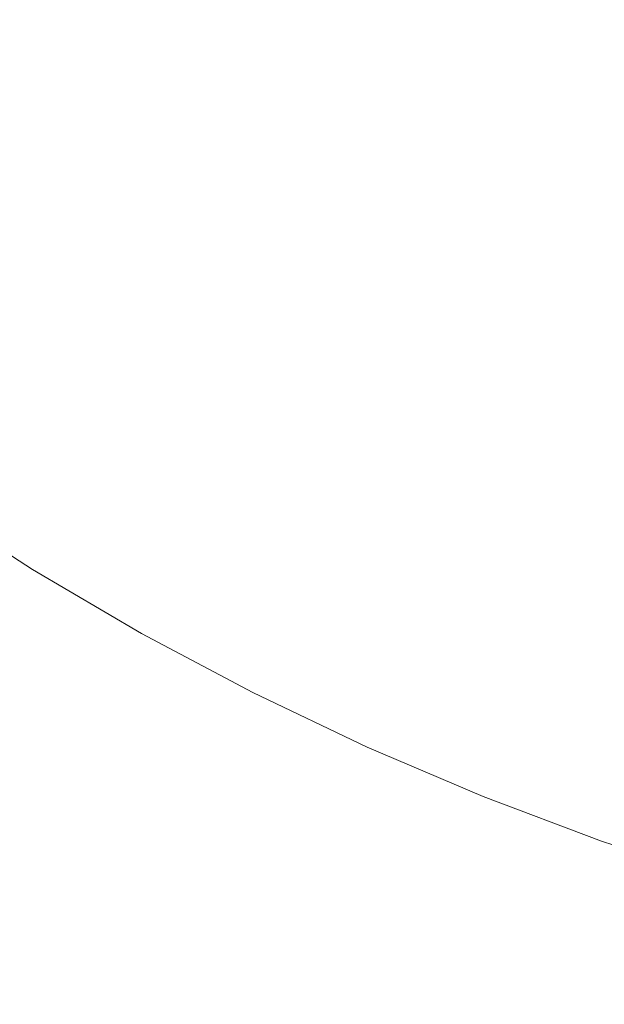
# Model space of a CAD drawing. Header units: centimetres. Extents: x -26.3 to 27.5, y 4.2 to 67.9.
# Tile 108 of 256: x -8.1451 to -8.0862, y 4.4009 to 4.5002. Entities that reach past the tile are written whole.
import ezdxf

# ---------------------------------------------------------------- set-up
doc = ezdxf.new("R2010")
doc.units = ezdxf.units.CM
doc.header["$LTSCALE"] = 2.54
doc.layers.add('Lucido design-1', color=7, linetype='Continuous')

# ---------------------------------------------------------------- blocks, each defined once
blk = doc.blocks.new('Gruppo-2-1')
at = {"color": 7, "linetype": 'Continuous', "lineweight": 9}
for points in [[(-25.986537, 5.900212, -1111.014164), (-25.986537, 4.300212, -1111.014164), (27.113463, 4.300212, -1111.014164), (27.113463, 5.900212, -1111.014164)], [(-25.986537, 5.900212, -1147.114164), (-25.986537, 4.300212, -1147.114164), (27.113463, 4.300212, -1147.114164), (27.113463, 5.900212, -1147.114164)]]:
    blk.add_3dface(points, dxfattribs=at)
for points, invisible_edges in [([(-8.121986, 4.499809, -1111.795543), (-8.13037, 4.505738, -1111.795543), (-8.128419, 4.508375, -1111.793098), (-8.12015, 4.502526, -1111.793098)], 15), ([(-8.121986, 4.499809, -1147.895543), (-8.13037, 4.505738, -1147.895543), (-8.128419, 4.508375, -1147.893098), (-8.12015, 4.502526, -1147.893098)], 15), ([(-8.109975, 4.499736, -1111.790523), (-8.118372, 4.505156, -1111.790523), (-8.116657, 4.507694, -1111.787824), (-8.108369, 4.502345, -1111.787824)], 15), ([(-8.109975, 4.499736, -1147.890523), (-8.118372, 4.505156, -1147.890523), (-8.116657, 4.507694, -1147.887824), (-8.108369, 4.502345, -1147.887824)], 15), ([(-8.136565, 4.497361, -1111.802056), (-8.145039, 4.503911, -1111.802056), (-8.1428, 4.506684, -1111.800026), (-8.134446, 4.500227, -1111.800026)], 15), ([(-8.136565, 4.497361, -1147.902056), (-8.145039, 4.503911, -1147.902056), (-8.1428, 4.506684, -1147.900026), (-8.134446, 4.500227, -1147.900026)], 15), ([(-8.098424, 4.499926, -1111.785004), (-8.106823, 4.504855, -1111.785004), (-8.105341, 4.507263, -1111.782069), (-8.097045, 4.502395, -1111.782069)], 15), ([(-8.098424, 4.499926, -1147.885004), (-8.106823, 4.504855, -1147.885004), (-8.105341, 4.507263, -1147.882069), (-8.097045, 4.502395, -1147.882069)], 15), ([(-8.123879, 4.497008, -1111.797854), (-8.13238, 4.50302, -1111.797854), (-8.13037, 4.505738, -1111.795543), (-8.121986, 4.499809, -1111.795543)], 15), ([(-8.123879, 4.497008, -1147.897854), (-8.13238, 4.50302, -1147.897854), (-8.13037, 4.505738, -1147.895543), (-8.121986, 4.499809, -1147.895543)], 15), ([(-8.111639, 4.497033, -1111.793098), (-8.12015, 4.502526, -1111.793098), (-8.118372, 4.505156, -1111.790523), (-8.109975, 4.499736, -1111.790523)], 15), ([(-8.111639, 4.497033, -1147.893098), (-8.12015, 4.502526, -1147.893098), (-8.118372, 4.505156, -1147.890523), (-8.109975, 4.499736, -1147.890523)], 15), ([(-8.099862, 4.497352, -1111.787824), (-8.108369, 4.502345, -1111.787824), (-8.106823, 4.504855, -1111.785004), (-8.098424, 4.499926, -1111.785004)], 15), ([(-8.099862, 4.497352, -1147.887824), (-8.108369, 4.502345, -1147.887824), (-8.106823, 4.504855, -1147.885004), (-8.098424, 4.499926, -1147.885004)], 15), ([(-8.08855, 4.497883, -1111.782069), (-8.097045, 4.502395, -1111.782069), (-8.095726, 4.504755, -1111.779025), (-8.087333, 4.500297, -1111.779025)], 15), ([(-8.08855, 4.497883, -1147.882069), (-8.097045, 4.502395, -1147.882069), (-8.095726, 4.504755, -1147.879025), (-8.087333, 4.500297, -1147.879025)], 15), ([(-8.138734, 4.494428, -1111.80394), (-8.147331, 4.501073, -1111.80394), (-8.145039, 4.503911, -1111.802056), (-8.136565, 4.497361, -1111.802056)], 15), ([(-8.138734, 4.494428, -1147.90394), (-8.147331, 4.501073, -1147.90394), (-8.145039, 4.503911, -1147.902056), (-8.136565, 4.497361, -1147.902056)], 15), ([(-8.125825, 4.494129, -1111.800026), (-8.134446, 4.500227, -1111.800026), (-8.13238, 4.50302, -1111.797854), (-8.123879, 4.497008, -1111.797854)], 15), ([(-8.125825, 4.494129, -1147.900026), (-8.134446, 4.500227, -1147.900026), (-8.13238, 4.50302, -1147.897854), (-8.123879, 4.497008, -1147.897854)], 15), ([(-8.113359, 4.494241, -1111.795543), (-8.121986, 4.499809, -1111.795543), (-8.12015, 4.502526, -1111.793098), (-8.111639, 4.497033, -1111.793098)], 15), ([(-8.113359, 4.494241, -1147.895543), (-8.121986, 4.499809, -1147.895543), (-8.12015, 4.502526, -1147.893098), (-8.111639, 4.497033, -1147.893098)], 15), ([(-8.089823, 4.495358, -1111.785004), (-8.098424, 4.499926, -1111.785004), (-8.097045, 4.502395, -1111.782069), (-8.08855, 4.497883, -1111.782069)], 15), ([(-8.089823, 4.495358, -1147.885004), (-8.098424, 4.499926, -1147.885004), (-8.097045, 4.502395, -1147.882069), (-8.08855, 4.497883, -1147.882069)], 15), ([(-8.078757, 4.496199, -1111.779025), (-8.087333, 4.500297, -1111.779025), (-8.086173, 4.502596, -1111.775876), (-8.077697, 4.498545, -1111.775876)], 15), ([(-8.078757, 4.496199, -1147.879025), (-8.087333, 4.500297, -1147.879025), (-8.086173, 4.502596, -1147.875876), (-8.077697, 4.498545, -1147.875876)], 15), ([(-8.101356, 4.494678, -1111.790523), (-8.109975, 4.499736, -1111.790523), (-8.108369, 4.502345, -1111.787824), (-8.099862, 4.497352, -1111.787824)], 15), ([(-8.101356, 4.494678, -1147.890523), (-8.109975, 4.499736, -1147.890523), (-8.108369, 4.502345, -1147.887824), (-8.099862, 4.497352, -1147.887824)], 15), ([(-8.14095, 4.491433, -1111.805674), (-8.149671, 4.498175, -1111.805674), (-8.147331, 4.501073, -1111.80394), (-8.138734, 4.494428, -1111.80394)], 15), ([(-8.14095, 4.491433, -1147.905674), (-8.149671, 4.498175, -1147.905674), (-8.147331, 4.501073, -1147.90394), (-8.138734, 4.494428, -1147.90394)], 15), ([(-8.127821, 4.491176, -1111.802056), (-8.136565, 4.497361, -1111.802056), (-8.134446, 4.500227, -1111.800026), (-8.125825, 4.494129, -1111.800026)], 15), ([(-8.127821, 4.491176, -1147.902056), (-8.136565, 4.497361, -1147.902056), (-8.134446, 4.500227, -1147.900026), (-8.125825, 4.494129, -1147.900026)], 15), ([(-8.115131, 4.491363, -1111.797854), (-8.123879, 4.497008, -1111.797854), (-8.121986, 4.499809, -1111.795543), (-8.113359, 4.494241, -1111.795543)], 15), ([(-8.115131, 4.491363, -1147.897854), (-8.123879, 4.497008, -1147.897854), (-8.121986, 4.499809, -1147.895543), (-8.113359, 4.494241, -1147.895543)], 15), ([(-8.102904, 4.491907, -1111.793098), (-8.111639, 4.497033, -1111.793098), (-8.109975, 4.499736, -1111.790523), (-8.101356, 4.494678, -1111.790523)], 15), ([(-8.102904, 4.491907, -1147.893098), (-8.111639, 4.497033, -1147.893098), (-8.109975, 4.499736, -1147.890523), (-8.101356, 4.494678, -1147.890523)], 15), ([(-8.09115, 4.492726, -1111.787824), (-8.099862, 4.497352, -1111.787824), (-8.098424, 4.499926, -1111.785004), (-8.089823, 4.495358, -1111.785004)], 15), ([(-8.09115, 4.492726, -1147.887824), (-8.099862, 4.497352, -1147.887824), (-8.098424, 4.499926, -1147.885004), (-8.089823, 4.495358, -1147.885004)], 15), ([(-8.079871, 4.493736, -1111.782069), (-8.08855, 4.497883, -1111.782069), (-8.087333, 4.500297, -1111.779025), (-8.078757, 4.496199, -1111.779025)], 15), ([(-8.079871, 4.493736, -1147.882069), (-8.08855, 4.497883, -1147.882069), (-8.087333, 4.500297, -1147.879025), (-8.078757, 4.496199, -1147.879025)], 15), ([(-8.143207, 4.48838, -1111.807254), (-8.152056, 4.495221, -1111.807254), (-8.149671, 4.498175, -1111.805674), (-8.14095, 4.491433, -1111.805674)], 15), ([(-8.143207, 4.48838, -1147.907254), (-8.152056, 4.495221, -1147.907254), (-8.149671, 4.498175, -1147.905674), (-8.14095, 4.491433, -1147.905674)], 15), ([(-8.081035, 4.491159, -1111.785004), (-8.089823, 4.495358, -1111.785004), (-8.08855, 4.497883, -1111.782069), (-8.079871, 4.493736, -1111.782069)], 15), ([(-8.081035, 4.491159, -1147.885004), (-8.089823, 4.495358, -1147.885004), (-8.08855, 4.497883, -1147.882069), (-8.079871, 4.493736, -1147.882069)], 15), ([(-8.129863, 4.488154, -1111.80394), (-8.138734, 4.494428, -1111.80394), (-8.136565, 4.497361, -1111.802056), (-8.127821, 4.491176, -1111.802056)], 15), ([(-8.129863, 4.488154, -1147.90394), (-8.138734, 4.494428, -1147.90394), (-8.136565, 4.497361, -1147.902056), (-8.127821, 4.491176, -1147.902056)], 15), ([(-8.116953, 4.488403, -1111.800026), (-8.125825, 4.494129, -1111.800026), (-8.123879, 4.497008, -1111.797854), (-8.115131, 4.491363, -1111.797854)], 15), ([(-8.116953, 4.488403, -1147.900026), (-8.125825, 4.494129, -1147.900026), (-8.123879, 4.497008, -1147.897854), (-8.115131, 4.491363, -1147.897854)], 15), ([(-8.104503, 4.489044, -1111.795543), (-8.113359, 4.494241, -1111.795543), (-8.111639, 4.497033, -1111.793098), (-8.102904, 4.491907, -1111.793098)], 15), ([(-8.104503, 4.489044, -1147.895543), (-8.113359, 4.494241, -1147.895543), (-8.111639, 4.497033, -1147.893098), (-8.102904, 4.491907, -1147.893098)], 15), ([(-8.092529, 4.48999, -1111.790523), (-8.101356, 4.494678, -1111.790523), (-8.099862, 4.497352, -1111.787824), (-8.09115, 4.492726, -1111.787824)], 15), ([(-8.092529, 4.48999, -1147.890523), (-8.101356, 4.494678, -1147.890523), (-8.099862, 4.497352, -1147.887824), (-8.09115, 4.492726, -1147.887824)], 15), ([(-8.145504, 4.485276, -1111.808678), (-8.154482, 4.492216, -1111.808678), (-8.152056, 4.495221, -1111.807254), (-8.143207, 4.48838, -1111.807254)], 15), ([(-8.145504, 4.485276, -1147.908678), (-8.154482, 4.492216, -1147.908678), (-8.152056, 4.495221, -1147.907254), (-8.143207, 4.48838, -1147.907254)], 15), ([(-8.093958, 4.487156, -1111.793098), (-8.102904, 4.491907, -1111.793098), (-8.101356, 4.494678, -1111.790523), (-8.092529, 4.48999, -1111.790523)], 15), ([(-8.093958, 4.487156, -1147.893098), (-8.102904, 4.491907, -1147.893098), (-8.101356, 4.494678, -1147.890523), (-8.092529, 4.48999, -1147.890523)], 15), ([(-8.08225, 4.488473, -1111.787824), (-8.09115, 4.492726, -1111.787824), (-8.089823, 4.495358, -1111.785004), (-8.081035, 4.491159, -1111.785004)], 15), ([(-8.08225, 4.488473, -1147.887824), (-8.09115, 4.492726, -1147.887824), (-8.089823, 4.495358, -1147.885004), (-8.081035, 4.491159, -1147.885004)], 15), ([(-8.13195, 4.485068, -1111.805674), (-8.14095, 4.491433, -1111.805674), (-8.138734, 4.494428, -1111.80394), (-8.129863, 4.488154, -1111.80394)], 15), ([(-8.13195, 4.485068, -1147.905674), (-8.14095, 4.491433, -1147.905674), (-8.138734, 4.494428, -1147.90394), (-8.129863, 4.488154, -1147.90394)], 15), ([(-8.118822, 4.485368, -1111.802056), (-8.127821, 4.491176, -1111.802056), (-8.125825, 4.494129, -1111.800026), (-8.116953, 4.488403, -1111.800026)], 15), ([(-8.118822, 4.485368, -1147.902056), (-8.127821, 4.491176, -1147.902056), (-8.125825, 4.494129, -1147.900026), (-8.116953, 4.488403, -1147.900026)], 15), ([(-8.106151, 4.486093, -1111.797854), (-8.115131, 4.491363, -1111.797854), (-8.113359, 4.494241, -1111.795543), (-8.104503, 4.489044, -1111.795543)], 15), ([(-8.106151, 4.486093, -1147.897854), (-8.115131, 4.491363, -1147.897854), (-8.113359, 4.494241, -1147.895543), (-8.104503, 4.489044, -1147.895543)], 15), ([(-8.083511, 4.485681, -1111.790523), (-8.092529, 4.48999, -1111.790523), (-8.09115, 4.492726, -1111.787824), (-8.08225, 4.488473, -1111.787824)], 15), ([(-8.083511, 4.485681, -1147.890523), (-8.092529, 4.48999, -1147.890523), (-8.09115, 4.492726, -1147.887824), (-8.08225, 4.488473, -1147.887824)], 15), ([(-8.095434, 4.484227, -1111.795543), (-8.104503, 4.489044, -1111.795543), (-8.102904, 4.491907, -1111.793098), (-8.093958, 4.487156, -1111.793098)], 15), ([(-8.095434, 4.484227, -1147.895543), (-8.104503, 4.489044, -1147.895543), (-8.102904, 4.491907, -1147.893098), (-8.093958, 4.487156, -1147.893098)], 15), ([(-8.134076, 4.481922, -1111.807254), (-8.143207, 4.48838, -1111.807254), (-8.14095, 4.491433, -1111.805674), (-8.13195, 4.485068, -1111.805674)], 15), ([(-8.134076, 4.481922, -1147.907254), (-8.143207, 4.48838, -1147.907254), (-8.14095, 4.491433, -1147.905674), (-8.13195, 4.485068, -1147.905674)], 15), ([(-8.120734, 4.482262, -1111.80394), (-8.129863, 4.488154, -1111.80394), (-8.127821, 4.491176, -1111.802056), (-8.118822, 4.485368, -1111.802056)], 15), ([(-8.120734, 4.482262, -1147.90394), (-8.129863, 4.488154, -1147.90394), (-8.127821, 4.491176, -1147.902056), (-8.118822, 4.485368, -1147.902056)], 15), ([(-8.107846, 4.483059, -1111.800026), (-8.116953, 4.488403, -1111.800026), (-8.115131, 4.491363, -1111.797854), (-8.106151, 4.486093, -1111.797854)], 15), ([(-8.107846, 4.483059, -1147.900026), (-8.116953, 4.488403, -1147.900026), (-8.115131, 4.491363, -1147.897854), (-8.106151, 4.486093, -1147.897854)], 15), ([(-8.084819, 4.482789, -1111.793098), (-8.093958, 4.487156, -1111.793098), (-8.092529, 4.48999, -1111.790523), (-8.083511, 4.485681, -1111.790523)], 15), ([(-8.084819, 4.482789, -1147.893098), (-8.093958, 4.487156, -1147.893098), (-8.092529, 4.48999, -1147.890523), (-8.083511, 4.485681, -1147.890523)], 15), ([(-8.096956, 4.481209, -1111.797854), (-8.106151, 4.486093, -1111.797854), (-8.104503, 4.489044, -1111.795543), (-8.095434, 4.484227, -1111.795543)], 15), ([(-8.096956, 4.481209, -1147.897854), (-8.106151, 4.486093, -1147.897854), (-8.104503, 4.489044, -1147.895543), (-8.095434, 4.484227, -1147.895543)], 15), ([(-8.136238, 4.478723, -1111.808678), (-8.145504, 4.485276, -1111.808678), (-8.143207, 4.48838, -1111.807254), (-8.134076, 4.481922, -1111.807254)], 15), ([(-8.136238, 4.478723, -1147.908678), (-8.145504, 4.485276, -1147.908678), (-8.143207, 4.48838, -1147.907254), (-8.134076, 4.481922, -1147.907254)], 15), ([(-8.122688, 4.47909, -1111.805674), (-8.13195, 4.485068, -1111.805674), (-8.129863, 4.488154, -1111.80394), (-8.120734, 4.482262, -1111.80394)], 15), ([(-8.122688, 4.47909, -1147.905674), (-8.13195, 4.485068, -1147.905674), (-8.129863, 4.488154, -1147.90394), (-8.120734, 4.482262, -1147.90394)], 15), ([(-8.109584, 4.479948, -1111.802056), (-8.118822, 4.485368, -1111.802056), (-8.116953, 4.488403, -1111.800026), (-8.107846, 4.483059, -1111.800026)], 15), ([(-8.109584, 4.479948, -1147.902056), (-8.118822, 4.485368, -1147.902056), (-8.116953, 4.488403, -1147.900026), (-8.107846, 4.483059, -1147.900026)], 15), ([(-8.08617, 4.4798, -1111.795543), (-8.095434, 4.484227, -1111.795543), (-8.093958, 4.487156, -1111.793098), (-8.084819, 4.482789, -1111.793098)], 15), ([(-8.08617, 4.4798, -1147.895543), (-8.095434, 4.484227, -1147.895543), (-8.093958, 4.487156, -1147.893098), (-8.084819, 4.482789, -1147.893098)], 15), ([(-8.098521, 4.478107, -1111.800026), (-8.107846, 4.483059, -1111.800026), (-8.106151, 4.486093, -1111.797854), (-8.096956, 4.481209, -1111.797854)], 15), ([(-8.098521, 4.478107, -1147.900026), (-8.107846, 4.483059, -1147.900026), (-8.106151, 4.486093, -1147.897854), (-8.096956, 4.481209, -1147.897854)], 15), ([(-8.138434, 4.475474, -1111.809944), (-8.147835, 4.482123, -1111.809944), (-8.145504, 4.485276, -1111.808678), (-8.136238, 4.478723, -1111.808678)], 15), ([(-8.138434, 4.475474, -1147.909944), (-8.147835, 4.482123, -1147.909944), (-8.145504, 4.485276, -1147.908678), (-8.136238, 4.478723, -1147.908678)], 15), ([(-8.124678, 4.475857, -1111.807254), (-8.134076, 4.481922, -1111.807254), (-8.13195, 4.485068, -1111.805674), (-8.122688, 4.47909, -1111.805674)], 15), ([(-8.124678, 4.475857, -1147.907254), (-8.134076, 4.481922, -1147.907254), (-8.13195, 4.485068, -1147.905674), (-8.122688, 4.47909, -1147.905674)], 15), ([(-8.111363, 4.476763, -1111.80394), (-8.120734, 4.482262, -1111.80394), (-8.118822, 4.485368, -1111.802056), (-8.109584, 4.479948, -1111.802056)], 15), ([(-8.111363, 4.476763, -1147.90394), (-8.120734, 4.482262, -1147.90394), (-8.118822, 4.485368, -1147.902056), (-8.109584, 4.479948, -1147.902056)], 15), ([(-8.087562, 4.47672, -1111.797854), (-8.096956, 4.481209, -1111.797854), (-8.095434, 4.484227, -1111.795543), (-8.08617, 4.4798, -1111.795543)], 15), ([(-8.087562, 4.47672, -1147.897854), (-8.096956, 4.481209, -1147.897854), (-8.095434, 4.484227, -1147.895543), (-8.08617, 4.4798, -1147.895543)], 15), ([(-8.100125, 4.474924, -1111.802056), (-8.109584, 4.479948, -1111.802056), (-8.107846, 4.483059, -1111.800026), (-8.098521, 4.478107, -1111.800026)], 15), ([(-8.100125, 4.474924, -1147.902056), (-8.109584, 4.479948, -1147.902056), (-8.107846, 4.483059, -1147.900026), (-8.098521, 4.478107, -1147.900026)], 15), ([(-8.140658, 4.472183, -1111.811047), (-8.150197, 4.478929, -1111.811047), (-8.147835, 4.482123, -1111.809944), (-8.138434, 4.475474, -1111.809944)], 15), ([(-8.140658, 4.472183, -1147.911047), (-8.150197, 4.478929, -1147.911047), (-8.147835, 4.482123, -1147.909944), (-8.138434, 4.475474, -1147.909944)], 15), ([(-8.126703, 4.472569, -1111.808678), (-8.136238, 4.478723, -1111.808678), (-8.134076, 4.481922, -1111.807254), (-8.124678, 4.475857, -1111.807254)], 15), ([(-8.126703, 4.472569, -1147.908678), (-8.136238, 4.478723, -1147.908678), (-8.134076, 4.481922, -1147.907254), (-8.124678, 4.475857, -1147.907254)], 15), ([(-8.11318, 4.473511, -1111.805674), (-8.122688, 4.47909, -1111.805674), (-8.120734, 4.482262, -1111.80394), (-8.111363, 4.476763, -1111.80394)], 15), ([(-8.11318, 4.473511, -1147.905674), (-8.122688, 4.47909, -1147.905674), (-8.120734, 4.482262, -1147.90394), (-8.111363, 4.476763, -1147.90394)], 15), ([(-8.088993, 4.473554, -1111.800026), (-8.098521, 4.478107, -1111.800026), (-8.096956, 4.481209, -1111.797854), (-8.087562, 4.47672, -1111.797854)], 15), ([(-8.088993, 4.473554, -1147.900026), (-8.098521, 4.478107, -1147.900026), (-8.096956, 4.481209, -1147.897854), (-8.087562, 4.47672, -1147.897854)], 15), ([(-8.101767, 4.471667, -1111.80394), (-8.111363, 4.476763, -1111.80394), (-8.109584, 4.479948, -1111.802056), (-8.100125, 4.474924, -1111.802056)], 15), ([(-8.101767, 4.471667, -1147.90394), (-8.111363, 4.476763, -1147.90394), (-8.109584, 4.479948, -1147.902056), (-8.100125, 4.474924, -1147.902056)], 15), ([(-8.077986, 4.472634, -1111.797854), (-8.087562, 4.47672, -1111.797854), (-8.08617, 4.4798, -1111.795543), (-8.076725, 4.47577, -1111.795543)], 15), ([(-8.077986, 4.472634, -1147.897854), (-8.087562, 4.47672, -1147.897854), (-8.08617, 4.4798, -1147.895543), (-8.076725, 4.47577, -1147.895543)], 15), ([(-8.142909, 4.468853, -1111.811987), (-8.152587, 4.475698, -1111.811987), (-8.150197, 4.478929, -1111.811047), (-8.140658, 4.472183, -1111.811047)], 15), ([(-8.142909, 4.468853, -1147.911987), (-8.152587, 4.475698, -1147.911987), (-8.150197, 4.478929, -1147.911047), (-8.140658, 4.472183, -1147.911047)], 15), ([(-8.128759, 4.46923, -1111.809944), (-8.138434, 4.475474, -1111.809944), (-8.136238, 4.478723, -1111.808678), (-8.126703, 4.472569, -1111.808678)], 15), ([(-8.128759, 4.46923, -1147.909944), (-8.138434, 4.475474, -1147.909944), (-8.136238, 4.478723, -1147.908678), (-8.126703, 4.472569, -1147.908678)], 15), ([(-8.115032, 4.470196, -1111.807254), (-8.124678, 4.475857, -1111.807254), (-8.122688, 4.47909, -1111.805674), (-8.11318, 4.473511, -1111.805674)], 15), ([(-8.115032, 4.470196, -1147.907254), (-8.124678, 4.475857, -1147.907254), (-8.122688, 4.47909, -1147.905674), (-8.11318, 4.473511, -1147.905674)], 15), ([(-8.090461, 4.470306, -1111.802056), (-8.100125, 4.474924, -1111.802056), (-8.098521, 4.478107, -1111.800026), (-8.088993, 4.473554, -1111.800026)], 15), ([(-8.090461, 4.470306, -1147.902056), (-8.100125, 4.474924, -1147.902056), (-8.098521, 4.478107, -1147.900026), (-8.088993, 4.473554, -1147.900026)], 15), ([(-8.103445, 4.46834, -1111.805674), (-8.11318, 4.473511, -1111.805674), (-8.111363, 4.476763, -1111.80394), (-8.101767, 4.471667, -1111.80394)], 15), ([(-8.103445, 4.46834, -1147.905674), (-8.11318, 4.473511, -1147.905674), (-8.111363, 4.476763, -1147.90394), (-8.101767, 4.471667, -1147.90394)], 15), ([(-8.079281, 4.46941, -1111.800026), (-8.088993, 4.473554, -1111.800026), (-8.087562, 4.47672, -1111.797854), (-8.077986, 4.472634, -1111.797854)], 15), ([(-8.079281, 4.46941, -1147.900026), (-8.088993, 4.473554, -1147.900026), (-8.087562, 4.47672, -1147.897854), (-8.077986, 4.472634, -1147.897854)], 15), ([(-8.14518, 4.465492, -1111.81276), (-8.154999, 4.472436, -1111.81276), (-8.152587, 4.475698, -1111.811987), (-8.142909, 4.468853, -1111.811987)], 15), ([(-8.14518, 4.465492, -1147.91276), (-8.154999, 4.472436, -1147.91276), (-8.152587, 4.475698, -1147.911987), (-8.142909, 4.468853, -1147.911987)], 15), ([(-8.116915, 4.466825, -1111.808678), (-8.126703, 4.472569, -1111.808678), (-8.124678, 4.475857, -1111.807254), (-8.115032, 4.470196, -1111.807254)], 15), ([(-8.116915, 4.466825, -1147.908678), (-8.126703, 4.472569, -1147.908678), (-8.124678, 4.475857, -1147.907254), (-8.115032, 4.470196, -1147.907254)], 15), ([(-8.130842, 4.465847, -1111.811047), (-8.140658, 4.472183, -1111.811047), (-8.138434, 4.475474, -1111.809944), (-8.128759, 4.46923, -1111.809944)], 15), ([(-8.130842, 4.465847, -1147.911047), (-8.140658, 4.472183, -1147.911047), (-8.138434, 4.475474, -1147.909944), (-8.128759, 4.46923, -1147.909944)], 15), ([(-8.091964, 4.466982, -1111.80394), (-8.101767, 4.471667, -1111.80394), (-8.100125, 4.474924, -1111.802056), (-8.090461, 4.470306, -1111.802056)], 15), ([(-8.091964, 4.466982, -1147.90394), (-8.101767, 4.471667, -1147.90394), (-8.100125, 4.474924, -1147.902056), (-8.090461, 4.470306, -1147.902056)], 15), ([(-8.105154, 4.46495, -1111.807254), (-8.115032, 4.470196, -1111.807254), (-8.11318, 4.473511, -1111.805674), (-8.103445, 4.46834, -1111.805674)], 15), ([(-8.105154, 4.46495, -1147.907254), (-8.115032, 4.470196, -1147.907254), (-8.11318, 4.473511, -1147.905674), (-8.103445, 4.46834, -1147.905674)], 15), ([(-8.08061, 4.466103, -1111.802056), (-8.090461, 4.470306, -1111.802056), (-8.088993, 4.473554, -1111.800026), (-8.079281, 4.46941, -1111.800026)], 15), ([(-8.08061, 4.466103, -1147.902056), (-8.090461, 4.470306, -1147.902056), (-8.088993, 4.473554, -1147.900026), (-8.079281, 4.46941, -1147.900026)], 15), ([(-8.132948, 4.462425, -1111.811987), (-8.142909, 4.468853, -1111.811987), (-8.140658, 4.472183, -1111.811047), (-8.130842, 4.465847, -1111.811047)], 15), ([(-8.132948, 4.462425, -1147.911987), (-8.142909, 4.468853, -1147.911987), (-8.140658, 4.472183, -1147.911047), (-8.130842, 4.465847, -1147.911047)], 15), ([(-8.118827, 4.463402, -1111.809944), (-8.128759, 4.46923, -1111.809944), (-8.126703, 4.472569, -1111.808678), (-8.116915, 4.466825, -1111.808678)], 15), ([(-8.118827, 4.463402, -1147.909944), (-8.128759, 4.46923, -1147.909944), (-8.126703, 4.472569, -1147.908678), (-8.116915, 4.466825, -1147.908678)], 15), ([(-8.093498, 4.463588, -1111.805674), (-8.103445, 4.46834, -1111.805674), (-8.101767, 4.471667, -1111.80394), (-8.091964, 4.466982, -1111.80394)], 15), ([(-8.093498, 4.463588, -1147.905674), (-8.103445, 4.46834, -1147.905674), (-8.101767, 4.471667, -1147.90394), (-8.091964, 4.466982, -1147.90394)], 15), ([(-8.106893, 4.461502, -1111.808678), (-8.116915, 4.466825, -1111.808678), (-8.115032, 4.470196, -1111.807254), (-8.105154, 4.46495, -1111.807254)], 15), ([(-8.106893, 4.461502, -1147.908678), (-8.116915, 4.466825, -1147.908678), (-8.115032, 4.470196, -1147.907254), (-8.105154, 4.46495, -1147.907254)], 15), ([(-8.08197, 4.462718, -1111.80394), (-8.091964, 4.466982, -1111.80394), (-8.090461, 4.470306, -1111.802056), (-8.08061, 4.466103, -1111.802056)], 15), ([(-8.08197, 4.462718, -1147.90394), (-8.091964, 4.466982, -1147.90394), (-8.090461, 4.470306, -1147.902056), (-8.08061, 4.466103, -1147.902056)], 15), ([(-8.135076, 4.45897, -1111.81276), (-8.14518, 4.465492, -1111.81276), (-8.142909, 4.468853, -1111.811987), (-8.132948, 4.462425, -1111.811987)], 15), ([(-8.135076, 4.45897, -1147.91276), (-8.14518, 4.465492, -1147.91276), (-8.142909, 4.468853, -1147.911987), (-8.132948, 4.462425, -1147.911987)], 15), ([(-8.120765, 4.459934, -1111.811047), (-8.130842, 4.465847, -1111.811047), (-8.128759, 4.46923, -1111.809944), (-8.118827, 4.463402, -1111.809944)], 15), ([(-8.120765, 4.459934, -1147.911047), (-8.130842, 4.465847, -1147.911047), (-8.128759, 4.46923, -1147.909944), (-8.118827, 4.463402, -1147.909944)], 15), ([(-8.095062, 4.460128, -1111.807254), (-8.105154, 4.46495, -1111.807254), (-8.103445, 4.46834, -1111.805674), (-8.093498, 4.463588, -1111.805674)], 15), ([(-8.095062, 4.460128, -1147.907254), (-8.105154, 4.46495, -1147.907254), (-8.103445, 4.46834, -1147.905674), (-8.093498, 4.463588, -1147.905674)], 15), ([(-8.108658, 4.458001, -1111.809944), (-8.118827, 4.463402, -1111.809944), (-8.116915, 4.466825, -1111.808678), (-8.106893, 4.461502, -1111.808678)], 15), ([(-8.108658, 4.458001, -1147.909944), (-8.118827, 4.463402, -1147.909944), (-8.116915, 4.466825, -1147.908678), (-8.106893, 4.461502, -1147.908678)], 15), ([(-8.083359, 4.459261, -1111.805674), (-8.093498, 4.463588, -1111.805674), (-8.091964, 4.466982, -1111.80394), (-8.08197, 4.462718, -1111.80394)], 15), ([(-8.083359, 4.459261, -1147.905674), (-8.093498, 4.463588, -1147.905674), (-8.091964, 4.466982, -1147.90394), (-8.08197, 4.462718, -1147.90394)], 15), ([(-8.122725, 4.456426, -1111.811987), (-8.132948, 4.462425, -1111.811987), (-8.130842, 4.465847, -1111.811047), (-8.120765, 4.459934, -1111.811047)], 15), ([(-8.122725, 4.456426, -1147.911987), (-8.132948, 4.462425, -1147.911987), (-8.130842, 4.465847, -1147.911047), (-8.120765, 4.459934, -1147.911047)], 15), ([(-8.13722, 4.455488, -1111.813366), (-8.14747, 4.462104, -1111.813366), (-8.14518, 4.465492, -1111.81276), (-8.135076, 4.45897, -1111.81276)], 15), ([(-8.13722, 4.455488, -1147.913366), (-8.14747, 4.462104, -1147.913366), (-8.14518, 4.465492, -1147.91276), (-8.135076, 4.45897, -1147.91276)], 15), ([(-8.096653, 4.456609, -1111.808678), (-8.106893, 4.461502, -1111.808678), (-8.105154, 4.46495, -1111.807254), (-8.095062, 4.460128, -1111.807254)], 15), ([(-8.096653, 4.456609, -1147.908678), (-8.106893, 4.461502, -1147.908678), (-8.105154, 4.46495, -1147.907254), (-8.095062, 4.460128, -1147.907254)], 15), ([(-8.110446, 4.454454, -1111.811047), (-8.120765, 4.459934, -1111.811047), (-8.118827, 4.463402, -1111.809944), (-8.108658, 4.458001, -1111.809944)], 15), ([(-8.110446, 4.454454, -1147.911047), (-8.120765, 4.459934, -1147.911047), (-8.118827, 4.463402, -1147.909944), (-8.108658, 4.458001, -1147.909944)], 15), ([(-8.084775, 4.455738, -1111.807254), (-8.095062, 4.460128, -1111.807254), (-8.093498, 4.463588, -1111.805674), (-8.083359, 4.459261, -1111.805674)], 15), ([(-8.084775, 4.455738, -1147.907254), (-8.095062, 4.460128, -1147.907254), (-8.093498, 4.463588, -1147.905674), (-8.083359, 4.459261, -1147.905674)], 15), ([(-8.139377, 4.451985, -1111.813803), (-8.149774, 4.458695, -1111.813803), (-8.14747, 4.462104, -1111.813366), (-8.13722, 4.455488, -1111.813366)], 15), ([(-8.139377, 4.451985, -1147.913803), (-8.149774, 4.458695, -1147.913803), (-8.14747, 4.462104, -1147.913366), (-8.13722, 4.455488, -1147.913366)], 15), ([(-8.124703, 4.452884, -1111.81276), (-8.135076, 4.45897, -1111.81276), (-8.132948, 4.462425, -1111.811987), (-8.122725, 4.456426, -1111.811987)], 15), ([(-8.124703, 4.452884, -1147.91276), (-8.135076, 4.45897, -1147.91276), (-8.132948, 4.462425, -1147.911987), (-8.122725, 4.456426, -1147.911987)], 15), ([(-8.098268, 4.453036, -1111.809944), (-8.108658, 4.458001, -1111.809944), (-8.106893, 4.461502, -1111.808678), (-8.096653, 4.456609, -1111.808678)], 15), ([(-8.098268, 4.453036, -1147.909944), (-8.108658, 4.458001, -1147.909944), (-8.106893, 4.461502, -1147.908678), (-8.096653, 4.456609, -1147.908678)], 15), ([(-8.112255, 4.450865, -1111.811987), (-8.122725, 4.456426, -1111.811987), (-8.120765, 4.459934, -1111.811047), (-8.110446, 4.454454, -1111.811047)], 15), ([(-8.112255, 4.450865, -1147.911987), (-8.122725, 4.456426, -1147.911987), (-8.120765, 4.459934, -1147.911047), (-8.110446, 4.454454, -1147.911047)], 15), ([(-8.086215, 4.452155, -1111.808678), (-8.096653, 4.456609, -1111.808678), (-8.095062, 4.460128, -1111.807254), (-8.084775, 4.455738, -1111.807254)], 15), ([(-8.086215, 4.452155, -1147.908678), (-8.096653, 4.456609, -1147.908678), (-8.095062, 4.460128, -1147.907254), (-8.084775, 4.455738, -1147.907254)], 15), ([(-8.141544, 4.448466, -1111.814069), (-8.152088, 4.455271, -1111.814069), (-8.149774, 4.458695, -1111.813803), (-8.139377, 4.451985, -1111.813803)], 15), ([(-8.141544, 4.448466, -1147.914069), (-8.152088, 4.455271, -1147.914069), (-8.149774, 4.458695, -1147.913803), (-8.139377, 4.451985, -1147.913803)], 15), ([(-8.126698, 4.449314, -1111.813366), (-8.13722, 4.455488, -1111.813366), (-8.135076, 4.45897, -1111.81276), (-8.124703, 4.452884, -1111.81276)], 15), ([(-8.126698, 4.449314, -1147.913366), (-8.13722, 4.455488, -1147.913366), (-8.135076, 4.45897, -1147.91276), (-8.124703, 4.452884, -1147.91276)], 15), ([(-8.099904, 4.449416, -1111.811047), (-8.110446, 4.454454, -1111.811047), (-8.108658, 4.458001, -1111.809944), (-8.098268, 4.453036, -1111.809944)], 15), ([(-8.099904, 4.449416, -1147.911047), (-8.110446, 4.454454, -1147.911047), (-8.108658, 4.458001, -1147.909944), (-8.098268, 4.453036, -1147.909944)], 15), ([(-8.114082, 4.447243, -1111.81276), (-8.124703, 4.452884, -1111.81276), (-8.122725, 4.456426, -1111.811987), (-8.112255, 4.450865, -1111.811987)], 15), ([(-8.114082, 4.447243, -1147.91276), (-8.124703, 4.452884, -1147.91276), (-8.122725, 4.456426, -1147.911987), (-8.112255, 4.450865, -1147.911987)], 15), ([(-8.087677, 4.448517, -1111.809944), (-8.098268, 4.453036, -1111.809944), (-8.096653, 4.456609, -1111.808678), (-8.086215, 4.452155, -1111.808678)], 15), ([(-8.087677, 4.448517, -1147.909944), (-8.098268, 4.453036, -1147.909944), (-8.096653, 4.456609, -1147.908678), (-8.086215, 4.452155, -1147.908678)], 15), ([(-8.075597, 4.448148, -1111.808678), (-8.086215, 4.452155, -1111.808678), (-8.084775, 4.455738, -1111.807254), (-8.074311, 4.451789, -1111.807254)], 15), ([(-8.075597, 4.448148, -1147.908678), (-8.086215, 4.452155, -1147.908678), (-8.084775, 4.455738, -1147.907254), (-8.074311, 4.451789, -1147.907254)], 15), ([(-8.14383, 4.444753, -1111.814164), (-8.15453, 4.451659, -1111.814164), (-8.152088, 4.455271, -1111.814069), (-8.141544, 4.448466, -1111.814069)], 14), ([(-8.14383, 4.444753, -1147.914164), (-8.15453, 4.451659, -1147.914164), (-8.152088, 4.455271, -1147.914069), (-8.141544, 4.448466, -1147.914069)], 14), ([(-8.128704, 4.445722, -1111.813803), (-8.139377, 4.451985, -1111.813803), (-8.13722, 4.455488, -1111.813366), (-8.126698, 4.449314, -1111.813366)], 15), ([(-8.128704, 4.445722, -1147.913803), (-8.139377, 4.451985, -1147.913803), (-8.13722, 4.455488, -1147.913366), (-8.126698, 4.449314, -1147.913366)], 15), ([(-8.101559, 4.445754, -1111.811987), (-8.112255, 4.450865, -1111.811987), (-8.110446, 4.454454, -1111.811047), (-8.099904, 4.449416, -1111.811047)], 15), ([(-8.101559, 4.445754, -1147.911987), (-8.112255, 4.450865, -1147.911987), (-8.110446, 4.454454, -1147.911047), (-8.099904, 4.449416, -1147.911047)], 15), ([(-8.115923, 4.443591, -1111.813366), (-8.126698, 4.449314, -1111.813366), (-8.124703, 4.452884, -1111.81276), (-8.114082, 4.447243, -1111.81276)], 15), ([(-8.115923, 4.443591, -1147.913366), (-8.126698, 4.449314, -1147.913366), (-8.124703, 4.452884, -1147.91276), (-8.114082, 4.447243, -1147.91276)], 15), ([(-8.089158, 4.444831, -1111.811047), (-8.099904, 4.449416, -1111.811047), (-8.098268, 4.453036, -1111.809944), (-8.087677, 4.448517, -1111.809944)], 15), ([(-8.089158, 4.444831, -1147.911047), (-8.099904, 4.449416, -1147.911047), (-8.098268, 4.453036, -1147.909944), (-8.087677, 4.448517, -1147.909944)], 15), ([(-8.13072, 4.442114, -1111.814069), (-8.141544, 4.448466, -1111.814069), (-8.139377, 4.451985, -1111.813803), (-8.128704, 4.445722, -1111.813803)], 15), ([(-8.13072, 4.442114, -1147.914069), (-8.141544, 4.448466, -1147.914069), (-8.139377, 4.451985, -1147.913803), (-8.128704, 4.445722, -1147.913803)], 15), ([(-8.076903, 4.444451, -1111.809944), (-8.087677, 4.448517, -1111.809944), (-8.086215, 4.452155, -1111.808678), (-8.075597, 4.448148, -1111.808678)], 15), ([(-8.076903, 4.444451, -1147.909944), (-8.087677, 4.448517, -1147.909944), (-8.086215, 4.452155, -1147.908678), (-8.075597, 4.448148, -1147.908678)], 15), ([(-8.15453, 4.451659, -1111.814164), (-8.14383, 4.444753, -1111.814164), (-25.986537, 4.300212, -1111.814164)], 10), ([(-25.986537, 4.300212, -1147.914164), (-8.15453, 4.451659, -1147.914164), (-8.14383, 4.444753, -1147.914164)], 9), ([(-8.103231, 4.442057, -1111.81276), (-8.114082, 4.447243, -1111.81276), (-8.112255, 4.450865, -1111.811987), (-8.101559, 4.445754, -1111.811987)], 15), ([(-8.103231, 4.442057, -1147.91276), (-8.114082, 4.447243, -1147.91276), (-8.112255, 4.450865, -1147.911987), (-8.101559, 4.445754, -1147.911987)], 15), ([(-8.117775, 4.439917, -1111.813803), (-8.128704, 4.445722, -1111.813803), (-8.126698, 4.449314, -1111.813366), (-8.115923, 4.443591, -1111.813366)], 15), ([(-8.117775, 4.439917, -1147.913803), (-8.128704, 4.445722, -1147.913803), (-8.126698, 4.449314, -1147.913366), (-8.115923, 4.443591, -1147.913366)], 15), ([(-8.090656, 4.441102, -1111.811987), (-8.101559, 4.445754, -1111.811987), (-8.099904, 4.449416, -1111.811047), (-8.089158, 4.444831, -1111.811047)], 15), ([(-8.090656, 4.441102, -1147.911987), (-8.101559, 4.445754, -1147.911987), (-8.099904, 4.449416, -1147.911047), (-8.089158, 4.444831, -1147.911047)], 15), ([(-8.132846, 4.438308, -1111.814164), (-8.14383, 4.444753, -1111.814164), (-8.141544, 4.448466, -1111.814069), (-8.13072, 4.442114, -1111.814069)], 14), ([(-8.132846, 4.438308, -1147.914164), (-8.14383, 4.444753, -1147.914164), (-8.141544, 4.448466, -1147.914069), (-8.13072, 4.442114, -1147.914069)], 14), ([(-8.078227, 4.440705, -1111.811047), (-8.089158, 4.444831, -1111.811047), (-8.087677, 4.448517, -1111.809944), (-8.076903, 4.444451, -1111.809944)], 15), ([(-8.078227, 4.440705, -1147.911047), (-8.089158, 4.444831, -1147.911047), (-8.087677, 4.448517, -1147.909944), (-8.076903, 4.444451, -1147.909944)], 15), ([(-8.104915, 4.438331, -1111.813366), (-8.115923, 4.443591, -1111.813366), (-8.114082, 4.447243, -1111.81276), (-8.103231, 4.442057, -1111.81276)], 15), ([(-8.104915, 4.438331, -1147.913366), (-8.115923, 4.443591, -1147.913366), (-8.114082, 4.447243, -1147.91276), (-8.103231, 4.442057, -1147.91276)], 15), ([(-8.119636, 4.436227, -1111.814069), (-8.13072, 4.442114, -1111.814069), (-8.128704, 4.445722, -1111.813803), (-8.117775, 4.439917, -1111.813803)], 15), ([(-8.119636, 4.436227, -1147.914069), (-8.13072, 4.442114, -1147.914069), (-8.128704, 4.445722, -1147.913803), (-8.117775, 4.439917, -1147.913803)], 15), ([(-8.092169, 4.437337, -1111.81276), (-8.103231, 4.442057, -1111.81276), (-8.101559, 4.445754, -1111.811987), (-8.090656, 4.441102, -1111.811987)], 15), ([(-8.092169, 4.437337, -1147.91276), (-8.103231, 4.442057, -1147.91276), (-8.101559, 4.445754, -1147.911987), (-8.090656, 4.441102, -1147.911987)], 15), ([(-8.079566, 4.436917, -1111.811987), (-8.090656, 4.441102, -1111.811987), (-8.089158, 4.444831, -1111.811047), (-8.078227, 4.440705, -1111.811047)], 15), ([(-8.079566, 4.436917, -1147.911987), (-8.090656, 4.441102, -1147.911987), (-8.089158, 4.444831, -1147.911047), (-8.078227, 4.440705, -1147.911047)], 15), ([(-25.986537, 4.300212, -1111.814164), (-8.14383, 4.444753, -1111.814164), (-8.132846, 4.438308, -1111.814164)], 9), ([(-8.14383, 4.444753, -1147.914164), (-8.132846, 4.438308, -1147.914164), (-25.986537, 4.300212, -1147.914164)], 10), ([(-8.10661, 4.434582, -1111.813803), (-8.117775, 4.439917, -1111.813803), (-8.115923, 4.443591, -1111.813366), (-8.104915, 4.438331, -1111.813366)], 15), ([(-8.10661, 4.434582, -1147.913803), (-8.117775, 4.439917, -1147.913803), (-8.115923, 4.443591, -1147.913366), (-8.104915, 4.438331, -1147.913366)], 15), ([(-8.121599, 4.432334, -1111.814164), (-8.132846, 4.438308, -1111.814164), (-8.13072, 4.442114, -1111.814069), (-8.119636, 4.436227, -1111.814069)], 14), ([(-8.121599, 4.432334, -1147.914164), (-8.132846, 4.438308, -1147.914164), (-8.13072, 4.442114, -1147.914069), (-8.119636, 4.436227, -1147.914069)], 14), ([(-8.093694, 4.433543, -1111.813366), (-8.104915, 4.438331, -1111.813366), (-8.103231, 4.442057, -1111.81276), (-8.092169, 4.437337, -1111.81276)], 15), ([(-8.093694, 4.433543, -1147.913366), (-8.104915, 4.438331, -1147.913366), (-8.103231, 4.442057, -1147.91276), (-8.092169, 4.437337, -1147.91276)], 15), ([(-8.080917, 4.433091, -1111.81276), (-8.092169, 4.437337, -1111.81276), (-8.090656, 4.441102, -1111.811987), (-8.079566, 4.436917, -1111.811987)], 15), ([(-8.080917, 4.433091, -1147.91276), (-8.092169, 4.437337, -1147.91276), (-8.090656, 4.441102, -1147.911987), (-8.079566, 4.436917, -1147.911987)], 15), ([(-8.108312, 4.430816, -1111.814069), (-8.119636, 4.436227, -1111.814069), (-8.117775, 4.439917, -1111.813803), (-8.10661, 4.434582, -1111.813803)], 15), ([(-8.108312, 4.430816, -1147.914069), (-8.119636, 4.436227, -1147.914069), (-8.117775, 4.439917, -1147.913803), (-8.10661, 4.434582, -1147.913803)], 15), ([(-25.986537, 4.300212, -1111.814164), (-8.132846, 4.438308, -1111.814164), (-8.121599, 4.432334, -1111.814164)], 9), ([(-8.132846, 4.438308, -1147.914164), (-8.121599, 4.432334, -1147.914164), (-25.986537, 4.300212, -1147.914164)], 10), ([(-8.095228, 4.429725, -1111.813803), (-8.10661, 4.434582, -1111.813803), (-8.104915, 4.438331, -1111.813366), (-8.093694, 4.433543, -1111.813366)], 15), ([(-8.095228, 4.429725, -1147.913803), (-8.10661, 4.434582, -1147.913803), (-8.104915, 4.438331, -1147.913366), (-8.093694, 4.433543, -1147.913366)], 15), ([(-8.08228, 4.429235, -1111.813366), (-8.093694, 4.433543, -1111.813366), (-8.092169, 4.437337, -1111.81276), (-8.080917, 4.433091, -1111.81276)], 15), ([(-8.08228, 4.429235, -1147.913366), (-8.093694, 4.433543, -1147.913366), (-8.092169, 4.437337, -1147.91276), (-8.080917, 4.433091, -1147.91276)], 15), ([(-8.110108, 4.426843, -1111.814164), (-8.121599, 4.432334, -1111.814164), (-8.119636, 4.436227, -1111.814069), (-8.108312, 4.430816, -1111.814069)], 14), ([(-8.110108, 4.426843, -1147.914164), (-8.121599, 4.432334, -1147.914164), (-8.119636, 4.436227, -1147.914069), (-8.108312, 4.430816, -1147.914069)], 14), ([(-8.096769, 4.425891, -1111.814069), (-8.108312, 4.430816, -1111.814069), (-8.10661, 4.434582, -1111.813803), (-8.095228, 4.429725, -1111.813803)], 15), ([(-8.096769, 4.425891, -1147.914069), (-8.108312, 4.430816, -1147.914069), (-8.10661, 4.434582, -1147.913803), (-8.095228, 4.429725, -1147.913803)], 15), ([(-8.08365, 4.425356, -1111.813803), (-8.095228, 4.429725, -1111.813803), (-8.093694, 4.433543, -1111.813366), (-8.08228, 4.429235, -1111.813366)], 15), ([(-8.08365, 4.425356, -1147.913803), (-8.095228, 4.429725, -1147.913803), (-8.093694, 4.433543, -1147.913366), (-8.08228, 4.429235, -1147.913366)], 15), ([(-8.121599, 4.432334, -1111.814164), (-8.110108, 4.426843, -1111.814164), (-25.986537, 4.300212, -1111.814164)], 10), ([(-25.986537, 4.300212, -1147.914164), (-8.121599, 4.432334, -1147.914164), (-8.110108, 4.426843, -1147.914164)], 9), ([(-8.098394, 4.421845, -1111.814164), (-8.110108, 4.426843, -1111.814164), (-8.108312, 4.430816, -1111.814069), (-8.096769, 4.425891, -1111.814069)], 14), ([(-8.098394, 4.421845, -1147.914164), (-8.110108, 4.426843, -1147.914164), (-8.108312, 4.430816, -1147.914069), (-8.096769, 4.425891, -1147.914069)], 14), ([(-8.085027, 4.42146, -1111.814069), (-8.096769, 4.425891, -1111.814069), (-8.095228, 4.429725, -1111.813803), (-8.08365, 4.425356, -1111.813803)], 15), ([(-8.085027, 4.42146, -1147.914069), (-8.096769, 4.425891, -1147.914069), (-8.095228, 4.429725, -1147.913803), (-8.08365, 4.425356, -1147.913803)], 15), ([(-25.986537, 4.300212, -1111.814164), (-8.110108, 4.426843, -1111.814164), (-8.098394, 4.421845, -1111.814164)], 9), ([(-8.110108, 4.426843, -1147.914164), (-8.098394, 4.421845, -1147.914164), (-25.986537, 4.300212, -1147.914164)], 10), ([(-8.086479, 4.417349, -1111.814164), (-8.098394, 4.421845, -1111.814164), (-8.096769, 4.425891, -1111.814069), (-8.085027, 4.42146, -1111.814069)], 14), ([(-8.086479, 4.417349, -1147.914164), (-8.098394, 4.421845, -1147.914164), (-8.096769, 4.425891, -1147.914069), (-8.085027, 4.42146, -1147.914069)], 14), ([(-8.098394, 4.421845, -1111.814164), (-8.086479, 4.417349, -1111.814164), (-25.986537, 4.300212, -1111.814164)], 10), ([(-25.986537, 4.300212, -1147.914164), (-8.098394, 4.421845, -1147.914164), (-8.086479, 4.417349, -1147.914164)], 9), ([(-8.074384, 4.413362, -1111.814164), (-8.086479, 4.417349, -1111.814164), (-8.085027, 4.42146, -1111.814069), (-8.073108, 4.417531, -1111.814069)], 14), ([(-8.074384, 4.413362, -1147.914164), (-8.086479, 4.417349, -1147.914164), (-8.085027, 4.42146, -1147.914069), (-8.073108, 4.417531, -1147.914069)], 14), ([(-8.086479, 4.417349, -1111.814164), (-8.074384, 4.413362, -1111.814164), (-25.986537, 4.300212, -1111.814164)], 10), ([(-25.986537, 4.300212, -1147.914164), (-8.086479, 4.417349, -1147.914164), (-8.074384, 4.413362, -1147.914164)], 9), ([(-25.986537, 4.300212, -1111.814164), (-8.074384, 4.413362, -1111.814164), (-8.062131, 4.409892, -1111.814164)], 9), ([(-8.074384, 4.413362, -1147.914164), (-8.062131, 4.409892, -1147.914164), (-25.986537, 4.300212, -1147.914164)], 10), ([(-8.062131, 4.409892, -1111.814164), (-8.049741, 4.406945, -1111.814164), (-25.986537, 4.300212, -1111.814164)], 10), ([(-25.986537, 4.300212, -1147.914164), (-8.062131, 4.409892, -1147.914164), (-8.049741, 4.406945, -1147.914164)], 9), ([(-25.986537, 4.300212, -1111.814164), (-8.049741, 4.406945, -1111.814164), (-8.037238, 4.404527, -1111.814164)], 9), ([(-8.049741, 4.406945, -1147.914164), (-8.037238, 4.404527, -1147.914164), (-25.986537, 4.300212, -1147.914164)], 10), ([(-8.037238, 4.404527, -1111.814164), (-8.024643, 4.402642, -1111.814164), (-25.986537, 4.300212, -1111.814164)], 10), ([(-8.037238, 4.404527, -1147.914164), (-8.024643, 4.402642, -1147.914164), (-25.986537, 4.300212, -1147.914164)], 10), ([(-25.986537, 4.300212, -1111.814164), (-8.024643, 4.402642, -1111.814164), (-8.011979, 4.401293, -1111.814164)], 9), ([(-25.986537, 4.300212, -1147.914164), (-8.024643, 4.402642, -1147.914164), (-8.011979, 4.401293, -1147.914164)], 9), ([(-25.986537, 4.300212, -1111.814164), (-8.011979, 4.401293, -1111.814164), (-7.99927, 4.400482, -1111.814164)], 9), ([(-25.986537, 4.300212, -1147.914164), (-8.011979, 4.401293, -1147.914164), (-7.99927, 4.400482, -1147.914164)], 9)]:
    blk.add_3dface(points, dxfattribs=dict(at, invisible_edges=invisible_edges))
blk = doc.blocks.new('Gruppo-3-1')
at = {"color": 7}
blk.add_blockref('Gruppo-2-1', (0, 0), dxfattribs=at)

msp = doc.modelspace()

# ---------------------------------------------------------------- block references
at = {"layer": 'Lucido design-1', "color": 7}
msp.add_blockref('Gruppo-3-1', (0, 0), dxfattribs=at)

doc.saveas('drawing.dxf')
